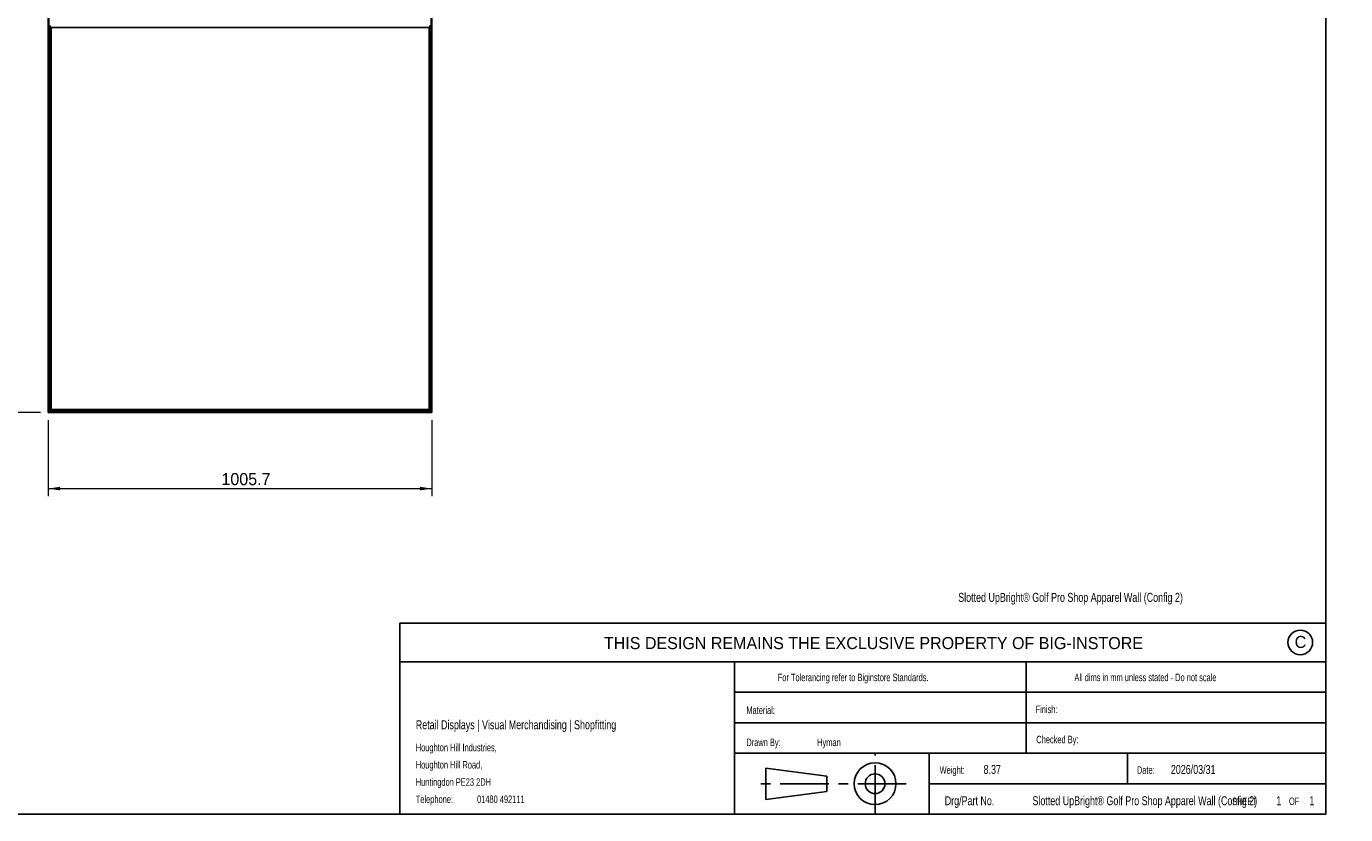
# Model space of a CAD drawing. Header units: millimetres. Extents: x 130 to 5859, y 139 to 4070.
# Tile 2 of 3: x 2400 to 5859, y 139 to 2208. Entities that reach past the tile are written whole.
import ezdxf

# ---------------------------------------------------------------- set-up
doc = ezdxf.new("R2010")
doc.units = ezdxf.units.MM
doc.header["$LTSCALE"] = 20
doc.linetypes.add('CENTER', pattern=[10.16, 6.35, -1.27, 1.27, -1.27])
doc.layers.add('1轮廓实线层', color=7, linetype='Continuous')
doc.styles.add('SLDTEXTSTYLE1', font='Arial Narrow', dxfattribs={"width": 0.87})
doc.styles.add('SLDTEXTSTYLE2', font='ARIAL.TTF', dxfattribs={"width": 0.948})
doc.styles.add('SLDTEXTSTYLE3', font='ARIALBD.TTF', dxfattribs={"width": 0.948})
doc.dimstyles.new('SLDDIMSTYLE0', dxfattribs={"dimtxt": 30.819824, "dimasz": 30.819824, "dimexe": 0, "dimexo": 0.0625, "dimgap": 7.704956, "dimtad": 1, "dimdec": 1, "dimrnd": 1e-09, "dimzin": 4, "dimdsep": 46, "dimtxsty": 'SLDTEXTSTYLE3', "dimsah": 1, "dimcen": 0.09, "dimadec": 0, "dimazin": 1, "dimtfac": 1, "dimtdec": 1, "dimtofl": 0, "dimtmove": 0, "dimatfit": 3, "dimfxl": 1, "dimfrac": 2, "dimtolj": 1, "dimtzin": 12, "dimarcsym": 0})
doc.dimstyles.new('SLDDIMSTYLE1', dxfattribs={"dimtxt": 30.819824, "dimasz": 30.819824, "dimexe": 0, "dimexo": 0.0625, "dimgap": 7.704956, "dimtad": 1, "dimdec": 1, "dimrnd": 1e-09, "dimzin": 12, "dimdsep": 46, "dimtxsty": 'SLDTEXTSTYLE3', "dimsah": 1, "dimcen": 0.09, "dimadec": 0, "dimazin": 3, "dimtfac": 1, "dimtdec": 1, "dimtofl": 0, "dimtmove": 0, "dimatfit": 3, "dimfxl": 1, "dimfrac": 2, "dimtolj": 1, "dimtzin": 12, "dimarcsym": 0})

# ---------------------------------------------------------------- blocks, each defined once
blk = doc.blocks.new('SW_NOTE_0')
at = {"color": 0, "linetype": 'Continuous', "lineweight": 18, "char_height": 19.55, "attachment_point": 1, "style": 'SLDTEXTSTYLE1'}
for s, insert in [('Houghton Hill Industries,', (0, 25.3)), ('Houghton Hill Road,', (0, -20)), ('Huntingdon PE23 2DH', (0, -65.3)), ('Telephone:  ', (0, -110.5)), ('01480 492111', (160.7, -110.5))]:
    blk.add_mtext(s, dxfattribs=dict(at, insert=insert))
blk = doc.blocks.new('_D')
at = {"color": 7, "linetype": 'Continuous', "lineweight": 18}
for p, q in [((2437.4, 3594.5), (2050, 3594.5)), ((2070, 3594.5), (2070, 1194.5)), ((2437.4, 1194.5), (2050, 1194.5))]:
    blk.add_line(p, q, dxfattribs=at)
for points in [[(2070, 3594.5), (2065.2, 3563.7), (2074.7, 3563.7)], [(2070, 1194.5), (2074.7, 1225.3), (2065.2, 1225.3)]]:
    blk.add_solid(points, dxfattribs=at)
at = {"color": 7, "linetype": 'Continuous', "lineweight": 18, "insert": (2029, 2406.6), "char_height": 31.75, "attachment_point": 1, "rotation": 90, "style": 'SLDTEXTSTYLE2'}
blk.add_mtext('2400.0', dxfattribs=at)
blk = doc.blocks.new('_D_1')
at = {"color": 7, "linetype": 'Continuous', "lineweight": 18}
for p, q in [((2457.4, 1174.5), (2457.4, 974.5)), ((3463.1, 1174.5), (3463.1, 974.5)), ((2457.4, 994.5), (3463.1, 994.5))]:
    blk.add_line(p, q, dxfattribs=at)
for points in [[(2457.4, 994.5), (2488.2, 989.8), (2488.2, 999.3)], [(3463.1, 994.5), (3432.3, 999.3), (3432.3, 989.8)]]:
    blk.add_solid(points, dxfattribs=at)
at = {"color": 7, "linetype": 'Continuous', "lineweight": 18, "insert": (2911.5, 1035.4), "char_height": 31.75, "attachment_point": 1, "style": 'SLDTEXTSTYLE2'}
blk.add_mtext('1005.7', dxfattribs=at)

msp = doc.modelspace()

# ---------------------------------------------------------------- linework, layer by layer
at = {"color": 7, "linetype": 'Continuous', "lineweight": 25}
for p, q in [((5806.63, 140), (5806.63, 4070)), ((3379.61, 641.62), (5806.63, 641.62)), ((3379.61, 641.62), (3379.61, 140)), ((3379.61, 540), (5806.63, 540)), ((4256.63, 138.97), (4256.63, 540)), ((5021.63, 540), (5021.63, 460)), ((4256.63, 460), (5806.63, 460)), ((5021.63, 460), (5021.63, 380)), ((4256.63, 380), (5806.63, 380)), ((5021.63, 380), (5021.63, 300)), ((4256.63, 300), (5806.63, 300)), ((4766.63, 140), (4766.63, 300)), ((5286.63, 300), (5286.63, 220)), ((4338.98, 179.07), (4338.98, 260.94)), ((4338.98, 260.94), (4498.46, 240.01)), ((4498.46, 240.01), (4498.46, 200)), ((4766.63, 220), (5806.63, 220)), ((4498.46, 200), (4338.98, 179.07)), ((5806.63, 140), (130.48, 140))]:
    msp.add_line(p, q, dxfattribs=at)
at = {"color": 7, "linetype": 'CENTER', "lineweight": 25}
for p, q in [((4625.24, 141.99), (4625.24, 301.69)), ((4706.93, 220.01), (4315.17, 220.01))]:
    msp.add_line(p, q, dxfattribs=at)
at = {"color": 7, "linetype": 'Continuous', "lineweight": 25}
for centre, radius in [((5740, 590.95), 32.28), ((4625.24, 220.01), 54.78), ((4625.24, 220.01), 25.96)]:
    msp.add_circle(centre, radius, dxfattribs=at)
at = {"layer": '1轮廓实线层'}
for p, q in [((2457.41, 3594.52), (2457.41, 1194.52)), ((2457.76, 1194.87), (2457.76, 3594.17)), ((2458.56, 3593.37), (2458.56, 1195.67)), ((2458.91, 1196.02), (2458.91, 3593.02)), ((3461.65, 3593.02), (3461.65, 1196.02)), ((3462, 1195.67), (3462, 3593.37)), ((3462.8, 3594.17), (3462.8, 1194.87)), ((3463.15, 1194.52), (3463.15, 3594.52)), ((2458.91, 2192.72), (2459.28, 2192.72)), ((2459.28, 2180.32), (2458.91, 2180.32)), ((2459.28, 2200.03), (2459.28, 2210.2)), ((2462.28, 2200.03), (2459.28, 2200.03)), ((2459.28, 2200.03), (2459.28, 2195.64)), ((2462.28, 2195.64), (2459.28, 2195.64)), ((2459.28, 2195.64), (2459.28, 2192.07)), ((2462.28, 2192.07), (2459.28, 2192.07)), ((2459.28, 2156.89), (2459.28, 2192.07)), ((2462.28, 2200.03), (2462.28, 2210.2)), ((2462.28, 2200.03), (2462.28, 2195.64)), ((2462.28, 2195.64), (2462.28, 2192.07)), ((2462.28, 2192.72), (2462.66, 2192.72)), ((2462.28, 2156.89), (2462.28, 2192.07)), ((2462.66, 2180.32), (2462.28, 2180.32)), ((2462.66, 2205), (3458.28, 2205)), ((2462.66, 2205), (2462.66, 1199.77)), ((2463.01, 1200.12), (2462.66, 2205)), ((2464.16, 2205), (2463.81, 1200.92)), ((2464.16, 1201.27), (2464.16, 2205)), ((2464.86, 1201.97), (2464.86, 2205)), ((3455.7, 1201.97), (3455.7, 2205)), ((3456.4, 2205), (3456.4, 1201.27)), ((3456.75, 1200.92), (3456.4, 2205)), ((3457.9, 2205), (3457.55, 1200.12)), ((3457.9, 1199.77), (3457.9, 2205)), ((3458.28, 2192.72), (3457.9, 2192.72)), ((3457.9, 2180.32), (3458.28, 2180.32)), ((3458.28, 2200.03), (3458.28, 2210.2)), ((3461.28, 2200.03), (3458.28, 2200.03)), ((3458.28, 2200.03), (3458.28, 2195.64)), ((3461.28, 2195.64), (3458.28, 2195.64)), ((3458.28, 2195.64), (3458.28, 2192.07)), ((3461.28, 2192.07), (3458.28, 2192.07)), ((3458.28, 2156.89), (3458.28, 2192.07)), ((3461.28, 2200.03), (3461.28, 2210.2)), ((3461.28, 2200.03), (3461.28, 2195.64)), ((3461.28, 2195.64), (3461.28, 2192.07)), ((3461.65, 2192.72), (3461.28, 2192.72)), ((3461.28, 2156.89), (3461.28, 2192.07)), ((3461.28, 2180.32), (3461.65, 2180.32)), ((2458.91, 2160.72), (2459.28, 2160.72)), ((2462.66, 2148.32), (2458.91, 2148.32)), ((2462.28, 2156.89), (2459.28, 2156.89)), ((2459.28, 2156.89), (2459.28, 2153.32)), ((2462.28, 2153.32), (2459.28, 2153.32)), ((2462.28, 2160.72), (2462.66, 2160.72)), ((2462.28, 2156.89), (2462.28, 2153.32)), ((3458.28, 2160.72), (3457.9, 2160.72)), ((3457.9, 2148.32), (3461.65, 2148.32)), ((3461.28, 2156.89), (3458.28, 2156.89)), ((3458.28, 2156.89), (3458.28, 2153.32)), ((3461.28, 2153.32), (3458.28, 2153.32)), ((3461.65, 2160.72), (3461.28, 2160.72)), ((3461.28, 2156.89), (3461.28, 2153.32)), ((2458.91, 2128.72), (2462.66, 2128.72)), ((2462.66, 2116.32), (2458.91, 2116.32)), ((3461.65, 2128.72), (3457.9, 2128.72)), ((3457.9, 2116.32), (3461.65, 2116.32)), ((2458.91, 2096.72), (2462.66, 2096.72)), ((2462.66, 2084.32), (2458.91, 2084.32)), ((3461.65, 2096.72), (3457.9, 2096.72)), ((3457.9, 2084.32), (3461.65, 2084.32)), ((2458.91, 2064.72), (2462.66, 2064.72)), ((2462.66, 2052.32), (2458.91, 2052.32)), ((3461.65, 2064.72), (3457.9, 2064.72)), ((3457.9, 2052.32), (3461.65, 2052.32)), ((2458.91, 2032.72), (2462.66, 2032.72)), ((2462.66, 2020.32), (2458.91, 2020.32)), ((3461.65, 2032.72), (3457.9, 2032.72)), ((3457.9, 2020.32), (3461.65, 2020.32)), ((2458.91, 2000.72), (2462.66, 2000.72)), ((2462.66, 1988.32), (2458.91, 1988.32)), ((3461.65, 2000.72), (3457.9, 2000.72)), ((3457.9, 1988.32), (3461.65, 1988.32)), ((2458.91, 1968.72), (2462.66, 1968.72)), ((2462.66, 1956.32), (2458.91, 1956.32)), ((3461.65, 1968.72), (3457.9, 1968.72)), ((3457.9, 1956.32), (3461.65, 1956.32)), ((2458.91, 1936.72), (2462.66, 1936.72)), ((2462.66, 1924.32), (2458.91, 1924.32)), ((2458.91, 1904.72), (2462.66, 1904.72)), ((3461.65, 1936.72), (3457.9, 1936.72)), ((3457.9, 1924.32), (3461.65, 1924.32)), ((3461.65, 1904.72), (3457.9, 1904.72)), ((2462.66, 1892.32), (2458.91, 1892.32)), ((2458.91, 1872.72), (2462.66, 1872.72)), ((3457.9, 1892.32), (3461.65, 1892.32)), ((3461.65, 1872.72), (3457.9, 1872.72)), ((2462.66, 1860.32), (2458.91, 1860.32)), ((2458.91, 1840.72), (2462.66, 1840.72)), ((3457.9, 1860.32), (3461.65, 1860.32)), ((3461.65, 1840.72), (3457.9, 1840.72)), ((2462.66, 1828.32), (2458.91, 1828.32)), ((2458.91, 1808.72), (2462.66, 1808.72)), ((3457.9, 1828.32), (3461.65, 1828.32)), ((3461.65, 1808.72), (3457.9, 1808.72)), ((2462.66, 1796.32), (2458.91, 1796.32)), ((2458.91, 1776.72), (2462.66, 1776.72)), ((2462.66, 1764.32), (2458.91, 1764.32)), ((3457.9, 1796.32), (3461.65, 1796.32)), ((3461.65, 1776.72), (3457.9, 1776.72)), ((3457.9, 1764.32), (3461.65, 1764.32)), ((2458.91, 1744.72), (2462.66, 1744.72)), ((2462.66, 1732.32), (2458.91, 1732.32)), ((3461.65, 1744.72), (3457.9, 1744.72)), ((3457.9, 1732.32), (3461.65, 1732.32)), ((2458.91, 1712.72), (2462.66, 1712.72)), ((2462.66, 1700.32), (2458.91, 1700.32)), ((3461.65, 1712.72), (3457.9, 1712.72)), ((3457.9, 1700.32), (3461.65, 1700.32)), ((2458.91, 1680.72), (2462.66, 1680.72)), ((2462.66, 1668.32), (2458.91, 1668.32)), ((3461.65, 1680.72), (3457.9, 1680.72)), ((3457.9, 1668.32), (3461.65, 1668.32)), ((2458.91, 1648.72), (2462.66, 1648.72)), ((2462.66, 1636.32), (2458.91, 1636.32)), ((3461.65, 1648.72), (3457.9, 1648.72)), ((3457.9, 1636.32), (3461.65, 1636.32)), ((2458.91, 1616.72), (2462.66, 1616.72)), ((2462.66, 1604.32), (2458.91, 1604.32)), ((3461.65, 1616.72), (3457.9, 1616.72)), ((3457.9, 1604.32), (3461.65, 1604.32)), ((2458.91, 1584.72), (2462.66, 1584.72)), ((2462.66, 1572.32), (2458.91, 1572.32)), ((3461.65, 1584.72), (3457.9, 1584.72)), ((3457.9, 1572.32), (3461.65, 1572.32)), ((2458.91, 1552.72), (2462.66, 1552.72)), ((2462.66, 1540.32), (2458.91, 1540.32)), ((3461.65, 1552.72), (3457.9, 1552.72)), ((3457.9, 1540.32), (3461.65, 1540.32)), ((2458.91, 1520.72), (2462.66, 1520.72)), ((2462.66, 1508.32), (2458.91, 1508.32)), ((2458.91, 1488.72), (2462.66, 1488.72)), ((3461.65, 1520.72), (3457.9, 1520.72)), ((3457.9, 1508.32), (3461.65, 1508.32)), ((3461.65, 1488.72), (3457.9, 1488.72)), ((2462.66, 1476.32), (2458.91, 1476.32)), ((2458.91, 1456.72), (2462.66, 1456.72)), ((3457.9, 1476.32), (3461.65, 1476.32)), ((3461.65, 1456.72), (3457.9, 1456.72)), ((2462.66, 1444.32), (2458.91, 1444.32)), ((2458.91, 1424.72), (2462.66, 1424.72)), ((3457.9, 1444.32), (3461.65, 1444.32)), ((3461.65, 1424.72), (3457.9, 1424.72)), ((2462.66, 1412.32), (2458.91, 1412.32)), ((2458.91, 1392.72), (2462.66, 1392.72)), ((3457.9, 1412.32), (3461.65, 1412.32)), ((3461.65, 1392.72), (3457.9, 1392.72)), ((2462.66, 1380.32), (2458.91, 1380.32)), ((2458.91, 1360.72), (2462.66, 1360.72)), ((3457.9, 1380.32), (3461.65, 1380.32)), ((3461.65, 1360.72), (3457.9, 1360.72)), ((2462.66, 1348.32), (2458.91, 1348.32)), ((2458.91, 1328.72), (2462.66, 1328.72)), ((2462.66, 1316.32), (2458.91, 1316.32)), ((3457.9, 1348.32), (3461.65, 1348.32)), ((3461.65, 1328.72), (3457.9, 1328.72)), ((3457.9, 1316.32), (3461.65, 1316.32)), ((2458.91, 1296.72), (2462.66, 1296.72)), ((2462.66, 1284.32), (2458.91, 1284.32)), ((3461.65, 1296.72), (3457.9, 1296.72)), ((3457.9, 1284.32), (3461.65, 1284.32)), ((2458.91, 1264.72), (2462.66, 1264.72)), ((2462.66, 1252.32), (2458.91, 1252.32)), ((3461.65, 1264.72), (3457.9, 1264.72)), ((3457.9, 1252.32), (3461.65, 1252.32)), ((2458.91, 1232.72), (2462.66, 1232.72)), ((2462.66, 1220.32), (2458.91, 1220.32)), ((3461.65, 1232.72), (3457.9, 1232.72)), ((3457.9, 1220.32), (3461.65, 1220.32)), ((2457.41, 1194.52), (3463.15, 1194.52)), ((2458.56, 1195.67), (2457.76, 1194.87)), ((2457.76, 1194.87), (2458.56, 1195.67)), ((2457.76, 1194.87), (3462.8, 1194.87)), ((2458.56, 1195.67), (3462, 1195.67)), ((2458.91, 1200.72), (2462.66, 1200.72)), ((2462.66, 1199.77), (2458.91, 1196.02)), ((2462.66, 1199.77), (2458.91, 1196.02)), ((2458.91, 1196.02), (3461.65, 1196.02)), ((2462.66, 1199.77), (3457.9, 1199.77)), ((2463.81, 1200.92), (2463.01, 1200.12)), ((2463.01, 1200.12), (2463.81, 1200.92)), ((2463.01, 1200.12), (3457.55, 1200.12)), ((2463.81, 1200.92), (3456.75, 1200.92)), ((2464.86, 1201.97), (2464.16, 1201.27)), ((2464.86, 1201.97), (2464.16, 1201.27)), ((2464.16, 1201.27), (3456.4, 1201.27)), ((3455.7, 1201.97), (2464.86, 1201.97)), ((3455.7, 1201.97), (3456.4, 1201.27)), ((3455.7, 1201.97), (3456.4, 1201.27)), ((3456.75, 1200.92), (3457.55, 1200.12)), ((3457.55, 1200.12), (3456.75, 1200.92)), ((3461.65, 1200.72), (3457.9, 1200.72)), ((3457.9, 1199.77), (3461.65, 1196.02)), ((3457.9, 1199.77), (3461.65, 1196.02)), ((3462, 1195.67), (3462.8, 1194.87)), ((3462.8, 1194.87), (3462, 1195.67))]:
    msp.add_line(p, q, dxfattribs=at)
for points in [[(2457.76, 1194.87), (2457.72, 1194.83), (2457.67, 1194.78), (2457.59, 1194.7), (2457.54, 1194.66), (2457.48, 1194.59), (2457.45, 1194.56), (2457.42, 1194.53), (2457.41, 1194.52), (2457.41, 1194.52)], [(2457.76, 1194.87), (2457.72, 1194.83), (2457.67, 1194.78), (2457.59, 1194.7), (2457.54, 1194.66), (2457.48, 1194.59), (2457.45, 1194.56), (2457.42, 1194.53), (2457.41, 1194.52), (2457.41, 1194.52)], [(2458.91, 1196.02), (2458.91, 1196.02), (2458.9, 1196.01), (2458.87, 1195.98), (2458.84, 1195.95), (2458.77, 1195.88), (2458.73, 1195.84), (2458.64, 1195.76), (2458.6, 1195.71), (2458.56, 1195.67)], [(2458.91, 1196.02), (2458.91, 1196.02), (2458.9, 1196.01), (2458.87, 1195.98), (2458.84, 1195.95), (2458.77, 1195.88), (2458.73, 1195.84), (2458.64, 1195.76), (2458.6, 1195.71), (2458.56, 1195.67)], [(2463.01, 1200.12), (2462.97, 1200.08), (2462.92, 1200.03), (2462.84, 1199.95), (2462.79, 1199.91), (2462.73, 1199.84), (2462.7, 1199.81), (2462.67, 1199.78), (2462.66, 1199.77), (2462.66, 1199.77)], [(2463.01, 1200.12), (2462.97, 1200.08), (2462.92, 1200.03), (2462.84, 1199.95), (2462.79, 1199.91), (2462.73, 1199.84), (2462.7, 1199.81), (2462.67, 1199.78), (2462.66, 1199.77), (2462.66, 1199.77)], [(2464.16, 1201.27), (2464.16, 1201.27), (2464.15, 1201.26), (2464.12, 1201.23), (2464.09, 1201.2), (2464.02, 1201.13), (2463.98, 1201.09), (2463.89, 1201.01), (2463.85, 1200.96), (2463.81, 1200.92)], [(2464.16, 1201.27), (2464.16, 1201.27), (2464.15, 1201.26), (2464.12, 1201.23), (2464.09, 1201.2), (2464.02, 1201.13), (2463.98, 1201.09), (2463.89, 1201.01), (2463.85, 1200.96), (2463.81, 1200.92)], [(3456.4, 1201.27), (3456.4, 1201.27), (3456.41, 1201.26), (3456.44, 1201.23), (3456.47, 1201.2), (3456.53, 1201.13), (3456.58, 1201.09), (3456.66, 1201.01), (3456.71, 1200.96), (3456.75, 1200.92)], [(3456.4, 1201.27), (3456.4, 1201.27), (3456.41, 1201.26), (3456.44, 1201.23), (3456.47, 1201.2), (3456.53, 1201.13), (3456.58, 1201.09), (3456.66, 1201.01), (3456.71, 1200.96), (3456.75, 1200.92)], [(3457.55, 1200.12), (3457.59, 1200.08), (3457.63, 1200.03), (3457.72, 1199.95), (3457.76, 1199.91), (3457.83, 1199.84), (3457.86, 1199.81), (3457.89, 1199.78), (3457.9, 1199.77), (3457.9, 1199.77)], [(3457.55, 1200.12), (3457.59, 1200.08), (3457.63, 1200.03), (3457.72, 1199.95), (3457.76, 1199.91), (3457.83, 1199.84), (3457.86, 1199.81), (3457.89, 1199.78), (3457.9, 1199.77), (3457.9, 1199.77)], [(3461.65, 1196.02), (3461.65, 1196.02), (3461.66, 1196.01), (3461.69, 1195.98), (3461.72, 1195.95), (3461.78, 1195.88), (3461.83, 1195.84), (3461.91, 1195.76), (3461.96, 1195.71), (3462, 1195.67)], [(3461.65, 1196.02), (3461.65, 1196.02), (3461.66, 1196.01), (3461.69, 1195.98), (3461.72, 1195.95), (3461.78, 1195.88), (3461.83, 1195.84), (3461.91, 1195.76), (3461.96, 1195.71), (3462, 1195.67)], [(3462.8, 1194.87), (3462.84, 1194.83), (3462.88, 1194.78), (3462.97, 1194.7), (3463.01, 1194.66), (3463.08, 1194.59), (3463.11, 1194.56), (3463.14, 1194.53), (3463.15, 1194.52), (3463.15, 1194.52)], [(3462.8, 1194.87), (3462.84, 1194.83), (3462.88, 1194.78), (3462.97, 1194.7), (3463.01, 1194.66), (3463.08, 1194.59), (3463.11, 1194.56), (3463.14, 1194.53), (3463.15, 1194.52), (3463.15, 1194.52)]]:
    msp.add_open_spline(points, degree=3, knots=[0, 0, 0, 0, 0.25, 0.25, 0.5, 0.5, 0.75, 0.75, 1, 1, 1, 1], dxfattribs=at)

# ---------------------------------------------------------------- block references
at = {"color": 7, "linetype": 'Continuous', "lineweight": 18}
msp.add_blockref('SW_NOTE_0', (3421.02, 299.62), dxfattribs=at)

# ---------------------------------------------------------------- texts
for s, insert, char_height, attachment_point, style in [('Slotted UpBright® Golf Pro Shop Apparel Wall (Config 2)', (4843.18, 720.87), 23.4606, 1, 'SLDTEXTSTYLE1'), ('THIS DESIGN REMAINS THE EXCLUSIVE PROPERTY OF BIG-INSTORE', (4620.93, 605.09), 31.75, 2, 'SLDTEXTSTYLE2'), ('C', (5725.21, 607.95), 31.75, 1, 'SLDTEXTSTYLE2'), ('For Tolerancing refer to Biginstore Standards.', (4369.98, 508.83), 19.5505, 1, 'SLDTEXTSTYLE1'), ('All dims in mm unless stated - Do not scale', (5147.76, 508.83), 19.5505, 1, 'SLDTEXTSTYLE1'), ('Material:', (4287.73, 422.87), 19.55, 1, 'SLDTEXTSTYLE1'), ('Finish:', (5046.06, 425.02), 19.55, 1, 'SLDTEXTSTYLE1'), ('Retail Displays | Visual Merchandising | Shopfitting', (3421.02, 386.56), 23.4606, 1, 'SLDTEXTSTYLE1'), ('Checked By:', (5047.9, 345.95), 19.5505, 1, 'SLDTEXTSTYLE1'), ('Drawn By:', (4287.75, 338.43), 19.55, 1, 'SLDTEXTSTYLE1'), ('Hyman', (4473.36, 338.43), 19.55, 1, 'SLDTEXTSTYLE1'), ('Weight:', (4794.42, 265.78), 19.55, 1, 'SLDTEXTSTYLE1'), ('8.37', (4909.64, 269.35), 23.461, 1, 'SLDTEXTSTYLE1'), ('Date:', (5311.58, 265.78), 19.55, 1, 'SLDTEXTSTYLE1'), ('2026/03/31', (5400.66, 269.35), 23.461, 1, 'SLDTEXTSTYLE1'), ('Drg/Part No.', (4807.85, 187.19), 23.4606, 1, 'SLDTEXTSTYLE1'), ('Slotted UpBright® Golf Pro Shop Apparel Wall (Config 2)', (5037.81, 187.19), 23.4606, 1, 'SLDTEXTSTYLE1'), ('SHEET', (5561.24, 183.69), 19.55, 1, 'SLDTEXTSTYLE1'), ('1', (5677.43, 187.26), 23.46, 1, 'SLDTEXTSTYLE1'), ('OF', (5710.34, 183.69), 19.55, 1, 'SLDTEXTSTYLE1'), ('1', (5763.83, 187.26), 23.46, 1, 'SLDTEXTSTYLE1')]:
    msp.add_mtext(s, dxfattribs=dict(at, insert=insert, char_height=char_height, attachment_point=attachment_point, style=style))

# ---------------------------------------------------------------- dimensions: what is measured, and where the dimension line sits
dim = msp.add_linear_dim(base=(2069.97, 1194.52), p1=(2457.41, 3594.52), p2=(2457.41, 1194.52), angle=90, dimstyle='SLDDIMSTYLE0', dxfattribs=at)
dim.commit()
dim.dimension.update_dxf_attribs({"geometry": '_D', "text_midpoint": (2069.97, 2471.26), "dimtype": 160})
dim = msp.add_linear_dim(base=(3463.15, 994.52), p1=(2457.41, 1194.52), p2=(3463.15, 1194.52), dimstyle='SLDDIMSTYLE1', dxfattribs=at)
dim.commit()
dim.dimension.update_dxf_attribs({"geometry": '_D_1', "text_midpoint": (2976.18, 994.52), "dimtype": 160})

doc.saveas('drawing.dxf')
